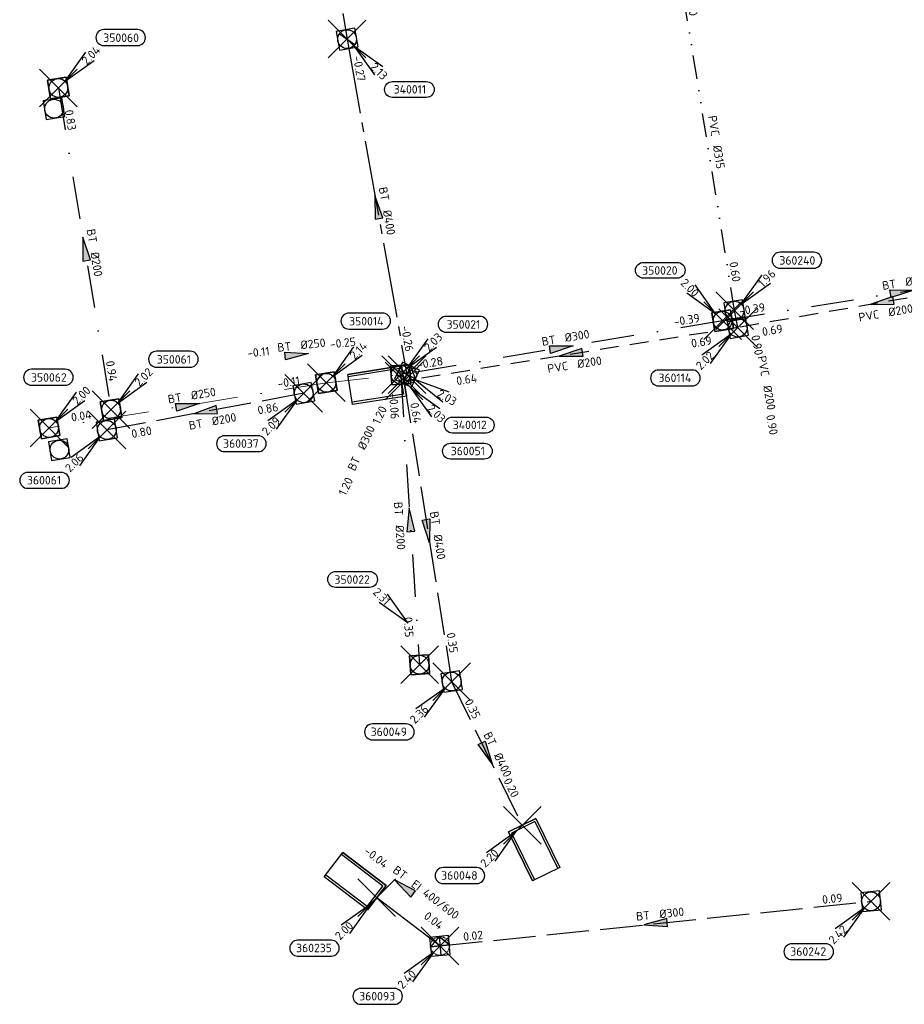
# Model space of a CAD drawing. Header units: metres. Extents: x 153343 to 157271, y 461673 to 467005.
# Tile 17 of 191: x 156162 to 156303, y 462691 to 462848. Entities that reach past the tile are written whole.
import ezdxf
from ezdxf.enums import TextEntityAlignment as Align

# ---------------------------------------------------------------- set-up
doc = ezdxf.new("R2010")
doc.units = ezdxf.units.M
doc.header["$LTSCALE"] = 0.75
doc.header["$PDMODE"] = 3
doc.header["$PDSIZE"] = 3
for name, pattern in [('HIDDENX2', [0.75, 0.5, -0.25]), ('RI-GWA_BETON', [22, 16, -2, 2, -2]), ('RI-HWA_BETON', [11.4, 9, -2.4]), ('RI-HWA_PVC', [6.4, 4, -2.4]), ('RI-ITR_PVC', [12.2, 5, -2.4, 0, -2.4, 0, -2.4]), ('RI-VWA_BETON', [19, 9, -5, 0, -5])]:
    doc.linetypes.add(name, pattern=pattern)
doc.layers.get('0').update_dxf_attribs({"lineweight": 25})
doc.layers.get('defpoints').update_dxf_attribs({"lineweight": 25})
for name, color, linetype in [('B-OI-RI-GWA_OVERSTORTLEIDING_BETON_300-G', 11, 'Continuous'), ('B-OI-RI-GWA_RIOOLPUT_INSPECTIEPUT-S @ 0.75', 11, 'Continuous'), ('B-OI-RI-GWA_RIOOLPUT_OVERSTORTPUT-S @ 0.75', 11, 'Continuous'), ('B-OI-RI-GWA_TRANSPORTLEIDING_BETON_400-G', 11, 'RI-GWA_BETON'), ('B-OI-RI-HWA_ITR_TRANSPORTLEIDING_PVC_315-G', 151, 'RI-ITR_PVC'), ('B-OI-RI-HWA_PUTNUMMER-S @ 0.75', 151, 'Continuous'), ('B-OI-RI-HWA_RIOOLPUT_OVERSTORTPUT-S @ 0.75', 151, 'Continuous'), ('B-OI-RI-HWA_TRANSPORTLEIDING_BETON_200-G', 151, 'RI-HWA_BETON'), ('B-OI-RI-HWA_TRANSPORTLEIDING_BETON_300-G', 151, 'RI-HWA_BETON'), ('B-OI-RI-HWA_TRANSPORTLEIDING_BETON_400 600-G', 151, 'Continuous'), ('B-OI-RI-HWA_TRANSPORTLEIDING_BETON_400-G', 151, 'RI-HWA_BETON'), ('B-OI-RI-HWA_TRANSPORTLEIDING_PVC_200-G', 151, 'RI-HWA_PVC'), ('B-OI-RI-VWA_PUTNUMMER-S @ 0.75', 33, 'Continuous'), ('B-OI-RI-VWA_TRANSPORTLEIDING_BETON_200-G', 33, 'RI-VWA_BETON'), ('B-OI-RI-VWA_TRANSPORTLEIDING_BETON_300-G', 33, 'RI-VWA_BETON'), ('gemengd lozingpunt_frontmuur', 7, 'Continuous')]:
    doc.layers.add(name, color=color, linetype=linetype)
for name, color, linetype, lineweight in [('B-OI-RI-GWA_PUTNUMMER-S @ 0.75', 11, 'Continuous', 25), ('B-OI-RI-GWA_STROOMRICHTING-S @ 0.75', 11, 'Continuous', 25), ('B-OI-RI-HWA_RIOOLPUT_INSPECTIEPUT-S', 151, 'Continuous', 25), ('B-OI-RI-HWA_STROOMRICHTING-S @ 0.75', 151, 'Continuous', 25), ('B-OI-RI-HWA_UITSTROOMBAK-S @ 0.75', 151, 'Continuous', 25), ('B-OI-RI-VWA_RIOOLPUT_INSPECTIEPUT-S', 33, 'Continuous', 25), ('B-OI-RI-VWA_STROOMRICHTING-S @ 0.75', 33, 'Continuous', 25), ('B-OI-RI-VWA_TRANSPORTLEIDING_BETON_250-G', 33, 'RI-VWA_BETON', 18)]:
    doc.layers.add(name, color=color, linetype=linetype, lineweight=lineweight)
for name, color, linetype, plot in [('B-OI-RI-GWA_UITSTROOMBAK-S @ 0.75', 11, 'Continuous', False), ('inspectieput', 7, 'Continuous', False), ('overstortput extern', 7, 'Continuous', False), ('rwa lozingpunt_frontmuur', 7, 'Continuous', False)]:
    doc.layers.add(name, color=color, linetype=linetype, plot=plot)
doc.styles.add('NLCS-ISO', font='isocpeur.ttf')

# ---------------------------------------------------------------- blocks, each defined once
blk = doc.blocks.new('*U554')
at = {"ltscale": 0.1, "style": 'NLCS-ISO'}
for tag, p in [('BOBL', (-26.93, 0)), ('MAT', (-1, 0.5))]:
    blk.add_attdef(tag, text='', height=1.8, dxfattribs=at).set_placement(p, align=Align.BOTTOM_RIGHT)
for tag, p in [('DIA', (1, 0.5)), ('BOBR', (25.98, -0.01))]:
    blk.add_attdef(tag, text='', height=1.8, dxfattribs=at).set_placement(p, align=Align.BOTTOM_LEFT)
at = {"layer": 'defpoints', "ltscale": 0.1, "style": 'NLCS-ISO', "flags": 1}
blk.add_attdef('JVA', text='', height=1.8, dxfattribs=at).set_placement((0, -1), align=Align.TOP_CENTER)
blk = doc.blocks.new('*U549')
at = {"ltscale": 0.1}
blk.add_hatch(color=256, dxfattribs=at).paths.add_polyline_path([(-2.5, 0), (2.5, -0.83), (2.5, 0.83)])
at = {"ltscale": 0.1, "flags": 128}
blk.add_lwpolyline([(-2.5, 0), (2.5, -0.83), (2.5, 0.83)], close=True, dxfattribs=at)
at = {"ltscale": 0.1, "style": 'NLCS-ISO'}
for tag, p in [('BOBL', (-21.72, -3.24)), ('MAT', (-1, -3.74))]:
    blk.add_attdef(tag, text='', height=1.8, dxfattribs=at).set_placement(p, align=Align.BOTTOM_RIGHT)
for tag, p in [('DIA', (1, -3.74)), ('BOBR', (20.78, -3.23))]:
    blk.add_attdef(tag, text='', height=1.8, dxfattribs=at).set_placement(p, align=Align.BOTTOM_LEFT)
at = {"layer": 'defpoints', "ltscale": 0.1, "style": 'NLCS-ISO', "flags": 1}
blk.add_attdef('JVA', text='', height=1.8, dxfattribs=at).set_placement((0, -1), align=Align.TOP_CENTER)
blk = doc.blocks.new('*U35')
at = {"ltscale": 0.1, "style": 'NLCS-ISO'}
for tag, p in [('BOBL', (-5.66, 0)), ('MAT', (-1, 0.5))]:
    blk.add_attdef(tag, text='', height=1.8, dxfattribs=at).set_placement(p, align=Align.BOTTOM_RIGHT)
for tag, p in [('DIA', (1, 0.5)), ('BOBR', (7.22, 0))]:
    blk.add_attdef(tag, text='', height=1.8, dxfattribs=at).set_placement(p, align=Align.BOTTOM_LEFT)
at = {"layer": 'defpoints', "ltscale": 0.1, "style": 'NLCS-ISO', "flags": 1}
blk.add_attdef('JVA', text='', height=1.8, dxfattribs=at).set_placement((0, -1), align=Align.TOP_CENTER)
blk = doc.blocks.new('*U556')
at = {"ltscale": 0.1}
blk.add_hatch(color=256, dxfattribs=at).paths.add_polyline_path([(-2.5, 0), (2.5, -0.83), (2.5, 0.83)])
at = {"ltscale": 0.1, "flags": 128}
blk.add_lwpolyline([(-2.5, 0), (2.5, -0.83), (2.5, 0.83)], close=True, dxfattribs=at)
at = {"ltscale": 0.1, "style": 'NLCS-ISO'}
for tag, p in [('BOBL', (-20.49, -3.24)), ('MAT', (-1, -3.74))]:
    blk.add_attdef(tag, text='', height=1.8, dxfattribs=at).set_placement(p, align=Align.BOTTOM_RIGHT)
for tag, p in [('DIA', (1, -3.74)), ('BOBR', (25.59, -3.23))]:
    blk.add_attdef(tag, text='', height=1.8, dxfattribs=at).set_placement(p, align=Align.BOTTOM_LEFT)
at = {"layer": 'defpoints', "ltscale": 0.1, "style": 'NLCS-ISO', "flags": 1}
blk.add_attdef('JVA', text='', height=1.8, dxfattribs=at).set_placement((0, -1), align=Align.TOP_CENTER)
blk = doc.blocks.new('*U544')
at = {"ltscale": 0.1}
blk.add_hatch(color=256, dxfattribs=at).paths.add_polyline_path([(-2.5, 0), (2.5, -0.83), (2.5, 0.83)])
at = {"ltscale": 0.1, "flags": 128}
blk.add_lwpolyline([(-2.5, 0), (2.5, -0.83), (2.5, 0.83)], close=True, dxfattribs=at)
at = {"ltscale": 0.1, "style": 'NLCS-ISO'}
for tag, p in [('BOBL', (-36.67, 0)), ('MAT', (-1, 0.5))]:
    blk.add_attdef(tag, text='', height=1.8, dxfattribs=at).set_placement(p, align=Align.BOTTOM_RIGHT)
for tag, p in [('DIA', (1, 0.5)), ('BOBR', (35.72, -0.02))]:
    blk.add_attdef(tag, text='', height=1.8, dxfattribs=at).set_placement(p, align=Align.BOTTOM_LEFT)
at = {"layer": 'defpoints', "ltscale": 0.1, "style": 'NLCS-ISO', "flags": 1}
blk.add_attdef('JVA', text='', height=1.8, dxfattribs=at).set_placement((0, -1), align=Align.TOP_CENTER)
blk = doc.blocks.new('*U545')
at = {"ltscale": 0.1}
blk.add_hatch(color=256, dxfattribs=at).paths.add_polyline_path([(-2.5, 0), (2.5, -0.83), (2.5, 0.83)])
at = {"ltscale": 0.1, "flags": 128}
blk.add_lwpolyline([(-2.5, 0), (2.5, -0.83), (2.5, 0.83)], close=True, dxfattribs=at)
at = {"ltscale": 0.1, "style": 'NLCS-ISO'}
for tag, p in [('BOBL', (-5.66, 0)), ('MAT', (-1, 0.5))]:
    blk.add_attdef(tag, text='', height=1.8, dxfattribs=at).set_placement(p, align=Align.BOTTOM_RIGHT)
for tag, p in [('DIA', (1, 0.5)), ('BOBR', (7.22, -3.25))]:
    blk.add_attdef(tag, text='', height=1.8, dxfattribs=at).set_placement(p, align=Align.BOTTOM_LEFT)
at = {"layer": 'defpoints', "ltscale": 0.1, "style": 'NLCS-ISO', "flags": 1}
blk.add_attdef('JVA', text='', height=1.8, dxfattribs=at).set_placement((0, -1), align=Align.TOP_CENTER)
blk = doc.blocks.new('*U558')
at = {"ltscale": 0.1}
blk.add_hatch(color=256, dxfattribs=at).paths.add_polyline_path([(2.5, 0), (-2.5, -0.83), (-2.5, 0.83)])
at = {"ltscale": 0.1, "flags": 128}
blk.add_lwpolyline([(2.5, 0), (-2.5, -0.83), (-2.5, 0.83)], close=True, dxfattribs=at)
at = {"ltscale": 0.1, "style": 'NLCS-ISO'}
for tag, p in [('BOBL', (-22.99, 0)), ('MAT', (-1, 0.5))]:
    blk.add_attdef(tag, text='', height=1.8, dxfattribs=at).set_placement(p, align=Align.BOTTOM_RIGHT)
for tag, p in [('DIA', (1, 0.5)), ('BOBR', (22.04, -0.01))]:
    blk.add_attdef(tag, text='', height=1.8, dxfattribs=at).set_placement(p, align=Align.BOTTOM_LEFT)
at = {"layer": 'defpoints', "ltscale": 0.1, "style": 'NLCS-ISO', "flags": 1}
blk.add_attdef('JVA', text='', height=1.8, dxfattribs=at).set_placement((0, -1), align=Align.TOP_CENTER)
blk = doc.blocks.new('*U559')
at = {"ltscale": 0.1}
blk.add_hatch(color=256, dxfattribs=at).paths.add_polyline_path([(2.5, 0), (-2.5, -0.83), (-2.5, 0.83)])
at = {"ltscale": 0.1, "flags": 128}
blk.add_lwpolyline([(2.5, 0), (-2.5, -0.83), (-2.5, 0.83)], close=True, dxfattribs=at)
at = {"ltscale": 0.1, "style": 'NLCS-ISO'}
for tag, p in [('BOBL', (-7.66, 0)), ('MAT', (-1, 0.5))]:
    blk.add_attdef(tag, text='', height=1.8, dxfattribs=at).set_placement(p, align=Align.BOTTOM_RIGHT)
for tag, p in [('DIA', (1, 0.5)), ('BOBR', (6.71, 0))]:
    blk.add_attdef(tag, text='', height=1.8, dxfattribs=at).set_placement(p, align=Align.BOTTOM_LEFT)
at = {"layer": 'defpoints', "ltscale": 0.1, "style": 'NLCS-ISO', "flags": 1}
blk.add_attdef('JVA', text='', height=1.8, dxfattribs=at).set_placement((0, -1), align=Align.TOP_CENTER)
blk = doc.blocks.new('*U551')
at = {"ltscale": 0.1}
blk.add_hatch(color=256, dxfattribs=at).paths.add_polyline_path([(-2.5, 0), (2.5, -0.83), (2.5, 0.83)])
at = {"ltscale": 0.1, "flags": 128}
blk.add_lwpolyline([(-2.5, 0), (2.5, -0.83), (2.5, 0.83)], close=True, dxfattribs=at)
at = {"ltscale": 0.1, "style": 'NLCS-ISO'}
for tag, p in [('BOBL', (-11.92, -3.24)), ('MAT', (-1, -3.74))]:
    blk.add_attdef(tag, text='', height=1.8, dxfattribs=at).set_placement(p, align=Align.BOTTOM_RIGHT)
for tag, p in [('DIA', (1, -3.74)), ('BOBR', (10.98, -3.24))]:
    blk.add_attdef(tag, text='', height=1.8, dxfattribs=at).set_placement(p, align=Align.BOTTOM_LEFT)
at = {"layer": 'defpoints', "ltscale": 0.1, "style": 'NLCS-ISO', "flags": 1}
blk.add_attdef('JVA', text='', height=1.8, dxfattribs=at).set_placement((0, -1), align=Align.TOP_CENTER)
blk = doc.blocks.new('*U602')
at = {"ltscale": 0.1}
blk.add_hatch(color=256, dxfattribs=at).paths.add_polyline_path([(-2.5, 0), (2.5, -0.83), (2.5, 0.83)])
at = {"ltscale": 0.1, "flags": 128}
blk.add_lwpolyline([(-2.5, 0), (2.5, -0.83), (2.5, 0.83)], close=True, dxfattribs=at)
at = {"ltscale": 0.1, "style": 'NLCS-ISO'}
for tag, p in [('BOBL', (-25.28, 0)), ('MAT', (-1, 0.5))]:
    blk.add_attdef(tag, text='', height=1.8, dxfattribs=at).set_placement(p, align=Align.BOTTOM_RIGHT)
for tag, p in [('DIA', (1, 0.5)), ('BOBR', (24.33, -0.01))]:
    blk.add_attdef(tag, text='', height=1.8, dxfattribs=at).set_placement(p, align=Align.BOTTOM_LEFT)
at = {"layer": 'defpoints', "ltscale": 0.1, "style": 'NLCS-ISO', "flags": 1}
blk.add_attdef('JVA', text='', height=1.8, dxfattribs=at).set_placement((0, -1), align=Align.TOP_CENTER)
blk = doc.blocks.new('*U601')
at = {"ltscale": 0.1}
blk.add_hatch(color=256, dxfattribs=at).paths.add_polyline_path([(-2.5, 0), (2.5, -0.83), (2.5, 0.83)])
at = {"ltscale": 0.1, "flags": 128}
blk.add_lwpolyline([(-2.5, 0), (2.5, -0.83), (2.5, 0.83)], close=True, dxfattribs=at)
at = {"ltscale": 0.1, "style": 'NLCS-ISO'}
for tag, p in [('BOBL', (-21.53, -3.24)), ('MAT', (-1, -3.74))]:
    blk.add_attdef(tag, text='', height=1.8, dxfattribs=at).set_placement(p, align=Align.BOTTOM_RIGHT)
for tag, p in [('DIA', (1, -3.74)), ('BOBR', (20.58, -3.23))]:
    blk.add_attdef(tag, text='', height=1.8, dxfattribs=at).set_placement(p, align=Align.BOTTOM_LEFT)
at = {"layer": 'defpoints', "ltscale": 0.1, "style": 'NLCS-ISO', "flags": 1}
blk.add_attdef('JVA', text='', height=1.8, dxfattribs=at).set_placement((0, -1), align=Align.TOP_CENTER)
blk = doc.blocks.new('*U614')
at = {"ltscale": 0.1}
blk.add_hatch(color=256, dxfattribs=at).paths.add_polyline_path([(2.5, 0), (-2.5, -0.83), (-2.5, 0.83)])
at = {"ltscale": 0.1, "flags": 128}
blk.add_lwpolyline([(2.5, 0), (-2.5, -0.83), (-2.5, 0.83)], close=True, dxfattribs=at)
at = {"ltscale": 0.1, "style": 'NLCS-ISO'}
for tag, p in [('BOBL', (-29.24, 0)), ('MAT', (-1, 0.5))]:
    blk.add_attdef(tag, text='', height=1.8, dxfattribs=at).set_placement(p, align=Align.BOTTOM_RIGHT)
for tag, p in [('DIA', (1, 0.5)), ('BOBR', (28.3, -0.01))]:
    blk.add_attdef(tag, text='', height=1.8, dxfattribs=at).set_placement(p, align=Align.BOTTOM_LEFT)
at = {"layer": 'defpoints', "ltscale": 0.1, "style": 'NLCS-ISO', "flags": 1}
blk.add_attdef('JVA', text='', height=1.8, dxfattribs=at).set_placement((0, -1), align=Align.TOP_CENTER)
blk = doc.blocks.new('*U615')
at = {"ltscale": 0.1}
blk.add_hatch(color=256, dxfattribs=at).paths.add_polyline_path([(2.5, 0), (-2.5, -0.83), (-2.5, 0.83)])
at = {"ltscale": 0.1, "flags": 128}
blk.add_lwpolyline([(2.5, 0), (-2.5, -0.83), (-2.5, 0.83)], close=True, dxfattribs=at)
at = {"ltscale": 0.1, "style": 'NLCS-ISO'}
for tag, p in [('BOBL', (-25.32, 0)), ('MAT', (-1, 0.5))]:
    blk.add_attdef(tag, text='', height=1.8, dxfattribs=at).set_placement(p, align=Align.BOTTOM_RIGHT)
for tag, p in [('DIA', (1, 0.5)), ('BOBR', (24.37, -0.01))]:
    blk.add_attdef(tag, text='', height=1.8, dxfattribs=at).set_placement(p, align=Align.BOTTOM_LEFT)
at = {"layer": 'defpoints', "ltscale": 0.1, "style": 'NLCS-ISO', "flags": 1}
blk.add_attdef('JVA', text='', height=1.8, dxfattribs=at).set_placement((0, -1), align=Align.TOP_CENTER)
blk = doc.blocks.new('*U617')
at = {"ltscale": 0.1}
blk.add_hatch(color=256, dxfattribs=at).paths.add_polyline_path([(2.5, 0), (-2.5, -0.83), (-2.5, 0.83)])
at = {"ltscale": 0.1, "flags": 128}
blk.add_lwpolyline([(2.5, 0), (-2.5, -0.83), (-2.5, 0.83)], close=True, dxfattribs=at)
at = {"ltscale": 0.1, "style": 'NLCS-ISO'}
for tag, p in [('BOBL', (-20.5, 0)), ('MAT', (-1, 0.5))]:
    blk.add_attdef(tag, text='', height=1.8, dxfattribs=at).set_placement(p, align=Align.BOTTOM_RIGHT)
for tag, p in [('DIA', (1, 0.5)), ('BOBR', (19.55, -0.01))]:
    blk.add_attdef(tag, text='', height=1.8, dxfattribs=at).set_placement(p, align=Align.BOTTOM_LEFT)
at = {"layer": 'defpoints', "ltscale": 0.1, "style": 'NLCS-ISO', "flags": 1}
blk.add_attdef('JVA', text='', height=1.8, dxfattribs=at).set_placement((0, -1), align=Align.TOP_CENTER)
blk = doc.blocks.new('*U66')
at = {"ltscale": 0.1}
blk.add_hatch(color=256, dxfattribs=at).paths.add_polyline_path([(2.5, 0), (-2.5, -0.83), (-2.5, 0.83)])
at = {"ltscale": 0.1, "flags": 128}
blk.add_lwpolyline([(2.5, 0), (-2.5, -0.83), (-2.5, 0.83)], close=True, dxfattribs=at)
at = {"ltscale": 0.1, "style": 'NLCS-ISO'}
for tag, p in [('BOBL', (-5.66, 0)), ('MAT', (-1, 0.5))]:
    blk.add_attdef(tag, text='', height=1.8, dxfattribs=at).set_placement(p, align=Align.BOTTOM_RIGHT)
for tag, p in [('DIA', (1, 0.5)), ('BOBR', (7.22, 0))]:
    blk.add_attdef(tag, text='', height=1.8, dxfattribs=at).set_placement(p, align=Align.BOTTOM_LEFT)
at = {"layer": 'defpoints', "ltscale": 0.1, "style": 'NLCS-ISO', "flags": 1}
blk.add_attdef('JVA', text='', height=1.8, dxfattribs=at).set_placement((0, -1), align=Align.TOP_CENTER)
blk = doc.blocks.new('*U630')
at = {"ltscale": 0.1}
blk.add_hatch(color=256, dxfattribs=at).paths.add_polyline_path([(-2.5, 0), (2.5, -0.83), (2.5, 0.83)])
at = {"ltscale": 0.1, "flags": 128}
blk.add_lwpolyline([(-2.5, 0), (2.5, -0.83), (2.5, 0.83)], close=True, dxfattribs=at)
at = {"ltscale": 0.1, "style": 'NLCS-ISO'}
for tag, p in [('BOBL', (-26.86, 0)), ('MAT', (-1, 0.5))]:
    blk.add_attdef(tag, text='', height=1.8, dxfattribs=at).set_placement(p, align=Align.BOTTOM_RIGHT)
for tag, p in [('DIA', (1, 0.5)), ('BOBR', (25.91, -0.01))]:
    blk.add_attdef(tag, text='', height=1.8, dxfattribs=at).set_placement(p, align=Align.BOTTOM_LEFT)
at = {"layer": 'defpoints', "ltscale": 0.1, "style": 'NLCS-ISO', "flags": 1}
blk.add_attdef('JVA', text='', height=1.8, dxfattribs=at).set_placement((0, -1), align=Align.TOP_CENTER)
blk = doc.blocks.new('*U428')
for q in [(5.83, 7.6), (7.6, 5.83)]:
    blk.add_line((1.41, 1.41), q)
blk.add_lwpolyline([(16.81, 12.39), (9.65, 12.39, 1), (9.65, 9.01), (16.81, 9.01, 1)], format="xyb", close=True)
at = {"ltscale": 0.1, "style": 'NLCS-ISO'}
blk.add_attdef('PUTHGT', text='', height=1.8, rotation=45, dxfattribs=at).set_placement((5.39, 5.43), align=Align.MIDDLE_LEFT)
blk.add_attdef('PUTNR', text='', height=1.8, dxfattribs=at).set_placement((13.33, 10.67), align=Align.MIDDLE_CENTER)
blk = doc.blocks.new('*U241')
for q in [(-7.6, -5.83), (-5.83, -7.6)]:
    blk.add_line((-1.41, -1.41), q)
blk.add_lwpolyline([(-16.81, -12.39), (-9.65, -12.39, 1), (-9.65, -9.01), (-16.81, -9.01, 1)], format="xyb", close=True)
at = {"ltscale": 0.1, "style": 'NLCS-ISO'}
blk.add_attdef('PUTHGT', text='', height=1.8, rotation=45, dxfattribs=at).set_placement((-8.44, -8.48), align=Align.MIDDLE_LEFT)
blk.add_attdef('PUTNR', text='', height=1.8, dxfattribs=at).set_placement((-13.33, -8.87), align=Align.MIDDLE_CENTER)
blk = doc.blocks.new('SRI-UITSTROOMBAK-SO')
at = {"color": 7}
for p, q in [((-3.25, 11.56), (3.25, 11.56)), ((-3.25, 0), (-3.25, 11.56)), ((-2.75, 0.5), (-2.75, 11.56)), ((2.75, 0.5), (2.75, 11.56)), ((3.25, 0), (3.25, 11.56)), ((-3.25, 0), (3.25, 0)), ((-2.75, 0.5), (2.75, 0.5))]:
    blk.add_line(p, q, dxfattribs=at)
at = {"flags": 128}
blk.add_lwpolyline([(-3.25, 11.56), (3.25, 11.56), (3.25, 0), (-3.25, 0)], close=True, dxfattribs=at)
blk = doc.blocks.new('B-SRI-PUT_OVERSTORT-SO')
at = {"ltscale": 0.1}
for p, q in [((0, 2), (-2, 0)), ((0, 2), (0, -2)), ((0, 2), (2, 0)), ((2, 0), (-2, 0))]:
    blk.add_line(p, q, dxfattribs=at)
at = {"lineweight": -3, "flags": 128}
blk.add_lwpolyline([(-2, -2), (2, -2), (2, 2), (-2, 2)], close=True, dxfattribs=at)
at = {"ltscale": 0.1, "flags": 128}
blk.add_lwpolyline([(0, 2), (-2, 0), (2, 0)], close=True, dxfattribs=at)
at = {"linetype": 'HIDDENX2', "lineweight": -3, "ltscale": 0.25}
blk.add_circle((0, 0), 2, dxfattribs=at)
blk = doc.blocks.new('*U43')
for q in [(5.83, 7.6), (7.6, 5.83)]:
    blk.add_line((1.41, 1.41), q)
blk.add_lwpolyline([(16.81, 12.39), (9.65, 12.39, 1), (9.65, 9.01), (16.81, 9.01, 1)], format="xyb", close=True)
at = {"ltscale": 0.1, "style": 'NLCS-ISO'}
blk.add_attdef('PUTHGT', text='', height=1.8, rotation=45, dxfattribs=at).set_placement((5.39, 5.43), align=Align.MIDDLE_LEFT)
blk.add_attdef('PUTNR', text='', height=1.8, dxfattribs=at).set_placement((13.33, 10.67), align=Align.MIDDLE_CENTER)
blk = doc.blocks.new('*U260')
for q in [(-5.83, 7.6), (-7.6, 5.83)]:
    blk.add_line((-1.41, 1.41), q)
blk.add_lwpolyline([(-16.81, 12.39), (-9.65, 12.39, -1), (-9.65, 9.01), (-16.81, 9.01, -1)], format="xyb", close=True)
at = {"ltscale": 0.1, "style": 'NLCS-ISO'}
blk.add_attdef('PUTNR', text='', height=1.8, dxfattribs=at).set_placement((-13.33, 10.67), align=Align.MIDDLE_CENTER)
blk.add_attdef('PUTHGT', text='', height=1.8, rotation=315, dxfattribs=at).set_placement((-8.44, 8.48), align=Align.MIDDLE_LEFT)
blk = doc.blocks.new('*U651')
for q in [(5.83, 7.6), (7.6, 5.83)]:
    blk.add_line((1.41, 1.41), q)
blk.add_lwpolyline([(3.45, 12.46), (-3.71, 12.46, 1), (-3.71, 9.07), (3.45, 9.07, 1)], format="xyb", close=True)
at = {"ltscale": 0.1, "style": 'NLCS-ISO'}
blk.add_attdef('PUTHGT', text='', height=1.8, rotation=45, dxfattribs=at).set_placement((5.39, 5.43), align=Align.MIDDLE_LEFT)
blk.add_attdef('PUTNR', text='', height=1.8, dxfattribs=at).set_placement((-0.03, 10.73), align=Align.MIDDLE_CENTER)
blk = doc.blocks.new('*U657')
for q in [(5.83, 7.6), (7.6, 5.83)]:
    blk.add_line((1.41, 1.41), q)
blk.add_lwpolyline([(11.94, 14.79), (4.79, 14.79, 1), (4.79, 11.41), (11.94, 11.41, 1)], format="xyb", close=True)
at = {"ltscale": 0.1, "style": 'NLCS-ISO'}
blk.add_attdef('PUTNR', text='', height=1.8, dxfattribs=at).set_placement((8.47, 13.07), align=Align.MIDDLE_CENTER)
blk.add_attdef('PUTHGT', text='', height=1.8, rotation=45, dxfattribs=at).set_placement((5.39, 5.43), align=Align.MIDDLE_LEFT)
blk = doc.blocks.new('*U655')
for q in [(5.83, -7.6), (7.6, -5.83)]:
    blk.add_line((1.41, -1.41), q)
blk.add_lwpolyline([(17.04, -16.62), (9.88, -16.62, -1), (9.88, -13.24), (17.04, -13.24, -1)], format="xyb", close=True)
at = {"ltscale": 0.1, "style": 'NLCS-ISO'}
blk.add_attdef('PUTHGT', text='', height=1.8, rotation=315, dxfattribs=at).set_placement((5.39, -5.43), align=Align.MIDDLE_LEFT)
blk.add_attdef('PUTNR', text='', height=1.8, dxfattribs=at).set_placement((13.57, -13.1), align=Align.MIDDLE_CENTER)
blk = doc.blocks.new('*U656')
for q in [(7.64, -5.78), (8.88, -3.61)]:
    blk.add_line((1.74, -0.99), q)
blk.add_lwpolyline([(16.81, -12.39), (9.65, -12.39, -1), (9.65, -9.01), (16.81, -9.01, -1)], format="xyb", close=True)
at = {"ltscale": 0.1, "style": 'NLCS-ISO'}
blk.add_attdef('PUTHGT', text='', height=1.8, rotation=330.3628, dxfattribs=at).set_placement((6.63, -3.81), align=Align.MIDDLE_LEFT)
blk.add_attdef('PUTNR', text='', height=1.8, dxfattribs=at).set_placement((13.33, -8.87), align=Align.MIDDLE_CENTER)
blk = doc.blocks.new('B-SRI-PUT_GWA-SO')
blk.add_line((-1.41, -1.41), (1.41, 1.41))
at = {"lineweight": -3, "flags": 128}
blk.add_lwpolyline([(2, -2), (2, 2), (-2, 2), (-2, -2)], close=True, dxfattribs=at)
at = {"lineweight": -3}
blk.add_circle((0, 0), 2, dxfattribs=at)
blk = doc.blocks.new('*U273')
for q in [(5.83, -7.6), (7.6, -5.83)]:
    blk.add_line((1.41, -1.41), q)
blk.add_lwpolyline([(16.81, -12.39), (9.65, -12.39, -1), (9.65, -9.01), (16.81, -9.01, -1)], format="xyb", close=True)
at = {"ltscale": 0.1, "style": 'NLCS-ISO'}
blk.add_attdef('PUTHGT', text='', height=1.8, rotation=315, dxfattribs=at).set_placement((5.39, -5.43), align=Align.MIDDLE_LEFT)
blk.add_attdef('PUTNR', text='', height=1.8, dxfattribs=at).set_placement((13.33, -8.87), align=Align.MIDDLE_CENTER)
blk = doc.blocks.new('B-SRI-PUT_HWA-SO')
at = {"lineweight": -3, "flags": 128}
blk.add_lwpolyline([(-2, -2), (2, -2), (2, 2), (-2, 2)], close=True, dxfattribs=at)
at = {"lineweight": -3}
blk.add_circle((0, 0), 2, dxfattribs=at)
blk = doc.blocks.new('B-SRI-PUT_VWA-SO')
at = {"flags": 128}
blk.add_lwpolyline([(-2, 2), (2, 2), (2, -2), (-2, -2)], close=True, dxfattribs=at)
at = {"lineweight": -3, "flags": 128}
blk.add_lwpolyline([(2, -2), (2, 2), (-2, 2), (-2, -2)], close=True, dxfattribs=at)
at = {"lineweight": -3}
blk.add_circle((0, 0), 2, dxfattribs=at)

msp = doc.modelspace()

# ---------------------------------------------------------------- linework, layer by layer
at = {"layer": 'B-OI-RI-GWA_OVERSTORTLEIDING_BETON_300-G', "transparency": 33554610}
msp.add_line((156223.83, 462791.7), (156223.36, 462790.71), dxfattribs=at)
at = {"layer": 'B-OI-RI-GWA_TRANSPORTLEIDING_BETON_400-G', "transparency": 33554610}
for p, q in [((156205.61, 462898.09), (156214.3, 462845.15)), ((156214.3, 462845.15), (156223.83, 462791.7))]:
    msp.add_line(p, q, dxfattribs=at)
at = {"layer": 'B-OI-RI-HWA_ITR_TRANSPORTLEIDING_PVC_315-G', "transparency": 33554610}
msp.add_line((156276, 462801.9), (156267.3, 462855.6), dxfattribs=at)
at = {"layer": 'B-OI-RI-HWA_TRANSPORTLEIDING_BETON_200-G', "transparency": 33554610}
msp.add_line((156207.39, 462788.73), (156176.04, 462782.89), dxfattribs=at)
at = {"layer": 'B-OI-RI-HWA_TRANSPORTLEIDING_BETON_300-G', "transparency": 33554610}
msp.add_line((156229.09, 462700.7), (156297.73, 462707.81), dxfattribs=at)
at = {"layer": 'B-OI-RI-HWA_TRANSPORTLEIDING_BETON_400 600-G', "transparency": 33554610}
msp.add_line((156229.09, 462700.7), (156219.03, 462708.38), dxfattribs=at)
at = {"layer": 'B-OI-RI-HWA_TRANSPORTLEIDING_BETON_400-G', "transparency": 33554610}
for p, q in [((156223.36, 462790.71), (156230.95, 462742.82)), ((156230.95, 462742.82), (156242.18, 462719.93))]:
    msp.add_line(p, q, dxfattribs=at)
at = {"layer": 'B-OI-RI-HWA_TRANSPORTLEIDING_PVC_200-G', "transparency": 33554610}
for p, q in [((156322.4, 462807.2), (156276.5, 462799.2)), ((156276.5, 462799.2), (156276, 462801.9)), ((156276.5, 462799.2), (156223.36, 462790.71))]:
    msp.add_line(p, q, dxfattribs=at)
at = {"layer": 'B-OI-RI-VWA_TRANSPORTLEIDING_BETON_200-G', "transparency": 33554610}
for p, q in [((156168.32, 462837.37), (156176.72, 462786.13)), ((156222.83, 462791.7), (156225.84, 462745.5))]:
    msp.add_line(p, q, dxfattribs=at)
at = {"layer": 'B-OI-RI-VWA_TRANSPORTLEIDING_BETON_250-G', "transparency": 33554610}
for q in [(156222.83, 462791.7), (156166.83, 462783.21)]:
    msp.add_line((156211, 462790.41), q, dxfattribs=at)
at = {"layer": 'B-OI-RI-VWA_TRANSPORTLEIDING_BETON_300-G', "transparency": 33554610}
for q in [(156331.24, 462809.47), (156222.83, 462791.7)]:
    msp.add_line((156274.1, 462800.3), q, dxfattribs=at)
at = {"layer": 'gemengd lozingpunt_frontmuur', "transparency": 33554610}
msp.add_point((156223.36, 462790.71), dxfattribs=at)
at = {"layer": 'inspectieput', "transparency": 33554610}
for p in [(156214.3, 462845.15), (156168.32, 462837.37), (156276, 462801.9), (156274.1, 462800.3), (156276.5, 462799.2), (156222.83, 462791.7), (156211, 462790.41), (156207.39, 462788.73), (156176.72, 462786.13), (156166.83, 462783.21), (156176.04, 462782.89), (156225.84, 462745.5), (156230.95, 462742.82), (156297.73, 462707.81)]:
    msp.add_point(p, dxfattribs=at)
at = {"layer": 'overstortput extern', "transparency": 33554610}
for p in [(156223.83, 462791.7), (156229.09, 462700.7)]:
    msp.add_point(p, dxfattribs=at)
at = {"layer": 'rwa lozingpunt_frontmuur', "transparency": 33554610}
for p in [(156242.18, 462719.93), (156219.03, 462708.38)]:
    msp.add_point(p, dxfattribs=at)

# ---------------------------------------------------------------- block references
at = {"layer": 'B-OI-RI-GWA_PUTNUMMER-S @ 0.75', "transparency": 33554610}
ref = msp.add_blockref('*U273', (156214.3, 462845.15), dxfattribs=dict(at, xscale=0.75, yscale=0.75, zscale=0.75))
ref.add_attrib('PUTNR', '340011', dxfattribs={"layer": '0', "ltscale": 0.1, "height": 1.35, "style": 'NLCS-ISO'}).set_placement((156224.3, 462837.15), align=Align.MIDDLE_CENTER)
ref.add_attrib('PUTHGT', '2.13', dxfattribs={"layer": '0', "ltscale": 0.1, "height": 1.35, "rotation": 315, "style": 'NLCS-ISO'}).set_placement((156218.34, 462841.08), align=Align.MIDDLE_LEFT)
ref = msp.add_blockref('*U656', (156223.83, 462791.7), dxfattribs=dict(at, xscale=0.75, yscale=0.75, zscale=0.75))
ref.add_attrib('PUTNR', '340012', dxfattribs={"layer": '0', "ltscale": 0.1, "height": 1.35, "style": 'NLCS-ISO'}).set_placement((156233.83, 462783.7), align=Align.MIDDLE_CENTER)
ref.add_attrib('PUTHGT', '2.03', dxfattribs={"layer": '0', "ltscale": 0.1, "height": 1.35, "rotation": 330.3628, "style": 'NLCS-ISO'}).set_placement((156228.81, 462788.85), align=Align.MIDDLE_LEFT)
ref = msp.add_blockref('*U655', (156223.36, 462790.71), dxfattribs=dict(at, xscale=0.75, yscale=0.75, zscale=0.75))
ref.add_attrib('PUTNR', '360051', dxfattribs={"layer": '0', "ltscale": 0.1, "height": 1.35, "style": 'NLCS-ISO'}).set_placement((156233.53, 462779.54), align=Align.MIDDLE_CENTER)
ref.add_attrib('PUTHGT', '2.03', dxfattribs={"layer": '0', "ltscale": 0.1, "height": 1.35, "rotation": 315, "style": 'NLCS-ISO'}).set_placement((156227.4, 462786.64), align=Align.MIDDLE_LEFT)
at = {"layer": 'B-OI-RI-GWA_RIOOLPUT_INSPECTIEPUT-S @ 0.75', "transparency": 33554610, "xscale": 0.75, "yscale": 0.75, "zscale": 0.75, "rotation": 280.1094595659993}
msp.add_blockref('B-SRI-PUT_GWA-SO', (156214.3, 462845.15), dxfattribs=at)
at = {"layer": 'B-OI-RI-GWA_RIOOLPUT_OVERSTORTPUT-S @ 0.75', "transparency": 33554610, "xscale": 0.75, "yscale": 0.75, "zscale": 0.75, "rotation": 244.6040881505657}
msp.add_blockref('B-SRI-PUT_OVERSTORT-SO', (156223.83, 462791.7), dxfattribs=at)
at = {"layer": 'B-OI-RI-GWA_STROOMRICHTING-S @ 0.75', "transparency": 33554610, "xscale": 0.75, "yscale": 0.75, "zscale": 0.75}
for name, p, rotation, values in [('*U630', (156219.07, 462818.42), 280.1094595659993, {'MAT': 'BT', 'DIA': '%%c400', 'BOBL': '-0.27', 'BOBR': '-0.26'}), ('*U35', (156217.5, 462778.59), 64.6040881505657, {'MAT': 'BT', 'DIA': '%%c300', 'BOBL': '1.20', 'BOBR': '1.20'})]:
    msp.add_blockref(name, p, dxfattribs=dict(at, rotation=rotation)).add_auto_attribs(values)
at = {"layer": 'B-OI-RI-GWA_UITSTROOMBAK-S @ 0.75', "transparency": 33554610, "xscale": 0.75, "yscale": 0.75, "zscale": 0.75, "rotation": 99.07724043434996}
msp.add_blockref('SRI-UITSTROOMBAK-SO', (156223.36, 462790.71), dxfattribs=at)
at = {"layer": 'B-OI-RI-HWA_PUTNUMMER-S @ 0.75', "transparency": 33554610, "xscale": 0.75, "yscale": 0.75, "zscale": 0.75}
msp.add_blockref('*U428', (156276, 462801.9), dxfattribs=at).add_auto_attribs({'PUTNR': '360240', 'PUTHGT': '1.96'})
at = {"layer": 'B-OI-RI-HWA_PUTNUMMER-S @ 0.75', "transparency": 33554610}
ref = msp.add_blockref('*U241', (156276.5, 462799.2), dxfattribs=dict(at, xscale=0.75, yscale=0.75, zscale=0.75))
ref.add_attrib('PUTNR', '360114', dxfattribs={"layer": '0', "ltscale": 0.1, "height": 1.35, "style": 'NLCS-ISO'}).set_placement((156266.5, 462791.2), align=Align.MIDDLE_CENTER)
ref.add_attrib('PUTHGT', '2.02', dxfattribs={"layer": '0', "ltscale": 0.1, "height": 1.35, "rotation": 45, "style": 'NLCS-ISO'}).set_placement((156270.17, 462792.84), align=Align.MIDDLE_LEFT)
ref = msp.add_blockref('*U241', (156207.39, 462788.73), dxfattribs=dict(at, xscale=0.75, yscale=0.75, zscale=0.75))
ref.add_attrib('PUTNR', '360037', dxfattribs={"layer": '0', "ltscale": 0.1, "height": 1.35, "style": 'NLCS-ISO'}).set_placement((156197.39, 462780.73), align=Align.MIDDLE_CENTER)
ref.add_attrib('PUTHGT', '2.09', dxfattribs={"layer": '0', "ltscale": 0.1, "height": 1.35, "rotation": 45, "style": 'NLCS-ISO'}).set_placement((156201.06, 462782.37), align=Align.MIDDLE_LEFT)
ref = msp.add_blockref('*U241', (156176.04, 462782.89), dxfattribs=dict(at, xscale=0.75, yscale=0.75, zscale=0.75))
ref.add_attrib('PUTNR', '360061', dxfattribs={"layer": '0', "ltscale": 0.1, "height": 1.35, "style": 'NLCS-ISO'}).set_placement((156166.04, 462774.89), align=Align.MIDDLE_CENTER)
ref.add_attrib('PUTHGT', '2.06', dxfattribs={"layer": '0', "ltscale": 0.1, "height": 1.35, "rotation": 45, "style": 'NLCS-ISO'}).set_placement((156169.71, 462776.53), align=Align.MIDDLE_LEFT)
ref = msp.add_blockref('*U241', (156230.95, 462742.82), dxfattribs=dict(at, xscale=0.75, yscale=0.75, zscale=0.75))
ref.add_attrib('PUTNR', '360049', dxfattribs={"layer": '0', "ltscale": 0.1, "height": 1.35, "style": 'NLCS-ISO'}).set_placement((156220.95, 462734.82), align=Align.MIDDLE_CENTER)
ref.add_attrib('PUTHGT', '2.36', dxfattribs={"layer": '0', "ltscale": 0.1, "height": 1.35, "rotation": 45, "style": 'NLCS-ISO'}).set_placement((156224.62, 462736.46), align=Align.MIDDLE_LEFT)
ref = msp.add_blockref('*U241', (156242.18, 462719.93), dxfattribs=dict(at, xscale=0.75, yscale=0.75, zscale=0.75))
ref.add_attrib('PUTNR', '360048', dxfattribs={"layer": '0', "ltscale": 0.1, "height": 1.35, "style": 'NLCS-ISO'}).set_placement((156232.18, 462711.93), align=Align.MIDDLE_CENTER)
ref.add_attrib('PUTHGT', '2.20', dxfattribs={"layer": '0', "ltscale": 0.1, "height": 1.35, "rotation": 45, "style": 'NLCS-ISO'}).set_placement((156235.85, 462713.57), align=Align.MIDDLE_LEFT)
ref = msp.add_blockref('*U241', (156219.03, 462708.38), dxfattribs=dict(at, xscale=0.75, yscale=0.75, zscale=0.75))
ref.add_attrib('PUTNR', '360235', dxfattribs={"layer": '0', "ltscale": 0.1, "height": 1.35, "style": 'NLCS-ISO'}).set_placement((156209.03, 462700.38), align=Align.MIDDLE_CENTER)
ref.add_attrib('PUTHGT', '2.00', dxfattribs={"layer": '0', "ltscale": 0.1, "height": 1.35, "rotation": 45, "style": 'NLCS-ISO'}).set_placement((156212.7, 462702.02), align=Align.MIDDLE_LEFT)
ref = msp.add_blockref('*U241', (156297.73, 462707.81), dxfattribs=dict(at, xscale=0.75, yscale=0.75, zscale=0.75))
ref.add_attrib('PUTNR', '360242', dxfattribs={"layer": '0', "ltscale": 0.1, "height": 1.35, "style": 'NLCS-ISO'}).set_placement((156287.73, 462699.81), align=Align.MIDDLE_CENTER)
ref.add_attrib('PUTHGT', '2.42', dxfattribs={"layer": '0', "ltscale": 0.1, "height": 1.35, "rotation": 45, "style": 'NLCS-ISO'}).set_placement((156291.31, 462701.35), align=Align.MIDDLE_LEFT)
ref = msp.add_blockref('*U241', (156229.09, 462700.7), dxfattribs=dict(at, xscale=0.75, yscale=0.75, zscale=0.75))
ref.add_attrib('PUTNR', '360093', dxfattribs={"layer": '0', "ltscale": 0.1, "height": 1.35, "style": 'NLCS-ISO'}).set_placement((156219.09, 462692.7), align=Align.MIDDLE_CENTER)
ref.add_attrib('PUTHGT', '2.40', dxfattribs={"layer": '0', "ltscale": 0.1, "height": 1.35, "rotation": 45, "style": 'NLCS-ISO'}).set_placement((156222.66, 462694.24), align=Align.MIDDLE_LEFT)
at = {"layer": 'B-OI-RI-HWA_RIOOLPUT_INSPECTIEPUT-S'}
for p, xscale, yscale, zscale, rotation in [((156167.64, 462834.07), 0.7499999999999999, 0.7499999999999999, 0.7499999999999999, 279.3206630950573), ((156276, 462801.9), 0.7499999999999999, 0.7499999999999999, 0.7499999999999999, 99.20259697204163), ((156276.5, 462799.2), 0.75, 0.75, 0.75, 9.886877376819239), ((156207.39, 462788.73), 0.75, 0.75, 0.75, 190.552329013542), ((156176.04, 462782.89), 0.75, 0.75, 0.75, 99.32066309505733), ((156168.49, 462779.76), 0.7499999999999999, 0.7499999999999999, 0.7499999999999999, 188.9836138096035), ((156230.95, 462742.82), 0.75, 0.75, 0.75, 99.00579953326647), ((156297.73, 462707.81), 0.7499999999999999, 0.7499999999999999, 0.7499999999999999, 185.9100993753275)]:
    msp.add_blockref('B-SRI-PUT_HWA-SO', p, dxfattribs=dict(at, xscale=xscale, yscale=yscale, zscale=zscale, rotation=rotation))
at = {"layer": 'B-OI-RI-HWA_RIOOLPUT_OVERSTORTPUT-S @ 0.75', "transparency": 33554610, "xscale": 0.75, "yscale": 0.75, "zscale": 0.75, "rotation": 5.910099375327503}
msp.add_blockref('B-SRI-PUT_OVERSTORT-SO', (156229.09, 462700.7), dxfattribs=at)
at = {"layer": 'B-OI-RI-HWA_STROOMRICHTING-S @ 0.75', "transparency": 33554610, "xscale": 0.75, "yscale": 0.75, "zscale": 0.75}
for name, p, rotation, values in [('*U554', (156271.65, 462828.75), 279.2025969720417, {'MAT': 'PVC', 'DIA': '%%c315', 'BOBL': '0.60', 'BOBR': '0.60'}), ('*U549', (156299.45, 462803.2), 9.886877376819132, {'MAT': 'PVC', 'DIA': '%%c200', 'BOBL': '0.69', 'BOBR': '0.74'}), ('*U556', (156249.93, 462794.96), 9.077240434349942, {'MAT': 'PVC', 'DIA': '%%c200', 'BOBL': '0.64', 'BOBR': '0.69'}), ('*U35', (156279.62, 462790.45), 280.4914770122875, {'MAT': 'PVC', 'DIA': '%%c200', 'BOBL': '0.90', 'BOBR': '0.90'}), ('*U551', (156191.71, 462785.81), 10.55232901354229, {'MAT': 'BT', 'DIA': '%%c200', 'BOBL': '0.80', 'BOBR': '0.86'}), ('*U558', (156227.15, 462766.77), 279.0057995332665, {'MAT': 'BT', 'DIA': '%%c400', 'BOBL': '0.64', 'BOBR': '0.35'}), ('*U559', (156236.57, 462731.38), 296.1329038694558, {'MAT': 'BT', 'DIA': '%%c400', 'BOBL': '0.35', 'BOBR': '0.20'}), ('*U545', (156223.32, 462710.1), 322.6411805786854, {'MAT': 'BT', 'DIA': 'EI 400/600', 'BOBL': '-0.04', 'BOBR': '0.04'}), ('*U544', (156263.41, 462704.25), 5.910099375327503, {'MAT': 'BT', 'DIA': '%%c300', 'BOBL': '0.02', 'BOBR': '0.09'})]:
    msp.add_blockref(name, p, dxfattribs=dict(at, rotation=rotation)).add_auto_attribs(values)
at = {"layer": 'B-OI-RI-HWA_UITSTROOMBAK-S @ 0.75', "transparency": 33554610}
for p, xscale, yscale, zscale, rotation in [((156242.18, 462719.93), 0.7499999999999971, 0.7499999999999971, 0.7499999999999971, 206.1329038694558), ((156219.03, 462708.38), 0.75, 0.75, 0.75, 52.6411805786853)]:
    msp.add_blockref('SRI-UITSTROOMBAK-SO', p, dxfattribs=dict(at, xscale=xscale, yscale=yscale, zscale=zscale, rotation=rotation))
at = {"layer": 'B-OI-RI-VWA_PUTNUMMER-S @ 0.75', "transparency": 33554610, "xscale": 0.75, "yscale": 0.75, "zscale": 0.75}
for name, p, values in [('*U43', (156168.32, 462837.37), {'PUTNR': '350060', 'PUTHGT': '2.04'}), ('*U260', (156274.1, 462800.3), {'PUTNR': '350020', 'PUTHGT': '2.00'}), ('*U657', (156211, 462790.41), {'PUTNR': '350014', 'PUTHGT': '2.14'}), ('*U43', (156222.83, 462791.7), {'PUTNR': '350021', 'PUTHGT': '2.03'}), ('*U43', (156176.72, 462786.13), {'PUTNR': '350061', 'PUTHGT': '2.02'}), ('*U651', (156166.83, 462783.21), {'PUTNR': '350062', 'PUTHGT': '2.00'}), ('*U260', (156225.1, 462751.06), {'PUTNR': '350022', 'PUTHGT': '2.31'})]:
    msp.add_blockref(name, p, dxfattribs=at).add_auto_attribs(values)
at = {"layer": 'B-OI-RI-VWA_RIOOLPUT_INSPECTIEPUT-S'}
for p, xscale, yscale, zscale, rotation in [((156168.32, 462837.37), 0.75, 0.75, 0.75, 279.3099401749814), ((156274.1, 462800.3), 0.75, 0.75, 0.75, 9.11725932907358), ((156222.83, 462791.7), 0.7499999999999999, 0.7499999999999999, 0.7499999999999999, 273.7276385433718), ((156211, 462790.41), 0.75, 0.75, 0.75, 189.25816134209), ((156176.72, 462786.13), 0.75, 0.75, 0.75, 99.30994017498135), ((156166.83, 462783.21), 0.75, 0.75, 0.75, 189.8837560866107), ((156225.84, 462745.5), 0.7499999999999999, 0.7499999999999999, 0.7499999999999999, 93.7276385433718)]:
    msp.add_blockref('B-SRI-PUT_VWA-SO', p, dxfattribs=dict(at, xscale=xscale, yscale=yscale, zscale=zscale, rotation=rotation))
at = {"layer": 'B-OI-RI-VWA_STROOMRICHTING-S @ 0.75', "transparency": 33554610}
for name, p, xscale, yscale, zscale, rotation, values in [('*U602', (156172.52, 462811.75), 0.75, 0.75, 0.75, 279.3099401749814, {'MAT': 'BT', 'DIA': '%%c200', 'BOBL': '0.83', 'BOBR': '0.94'}), ('*U614', (156302.67, 462804.89), 0.75, 0.75, 0.75, 9.11725932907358, {'MAT': 'BT', 'DIA': '%%c300', 'BOBL': '-0.39', 'BOBR': '-0.51'}), ('*U615', (156248.46, 462796), 0.75, 0.75, 0.75, 9.522114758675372, {'MAT': 'BT', 'DIA': '%%c300', 'BOBL': '-0.28', 'BOBR': '-0.39'}), ('*U66', (156206.29, 462794.88), 0.7499999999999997, 0.7499999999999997, 0.7499999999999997, 6.22321834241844, {'MAT': 'BT', 'DIA': '%%c250', 'BOBL': '-0.11', 'BOBR': '-0.25'}), ('*U617', (156188.92, 462786.81), 0.75, 0.75, 0.75, 9.258161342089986, {'MAT': 'BT', 'DIA': '%%c250', 'BOBL': '0.04', 'BOBR': '-0.11'}), ('*U601', (156224.33, 462768.6), 0.7499999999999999, 0.7499999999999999, 0.7499999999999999, 273.7276385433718, {'MAT': 'BT', 'DIA': '%%c200', 'BOBL': '-0.06', 'BOBR': '0.35'})]:
    msp.add_blockref(name, p, dxfattribs=dict(at, xscale=xscale, yscale=yscale, zscale=zscale, rotation=rotation)).add_auto_attribs(values)

doc.saveas('drawing.dxf')
